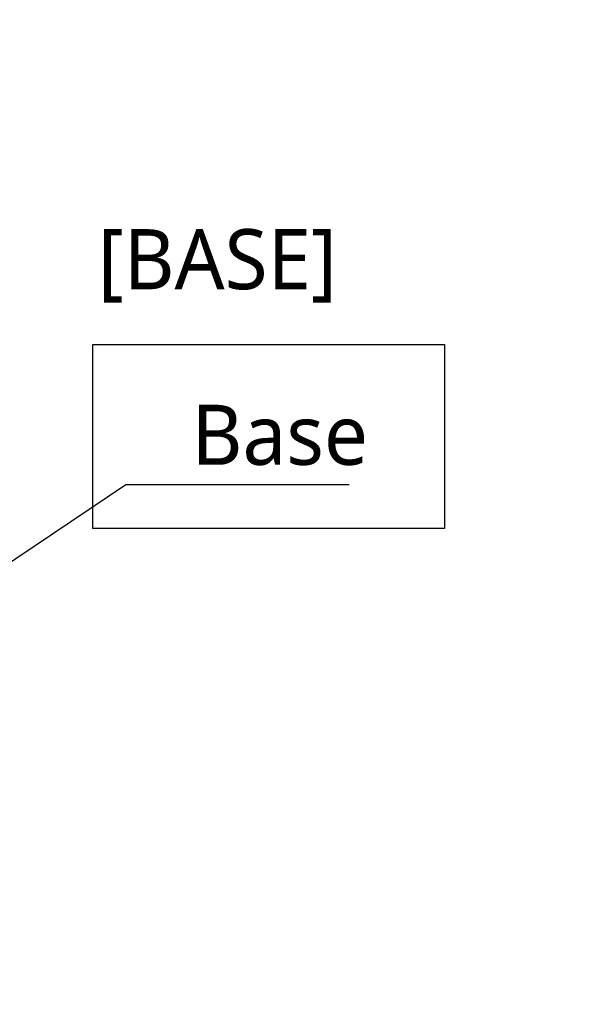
# Model space of a CAD drawing. Header units: millimetres. Extents: x 0 to 4378, y 0 to 2376.
# Tile 118 of 256: x 1823 to 1972, y 603 to 865. Entities that reach past the tile are written whole.
import ezdxf

# ---------------------------------------------------------------- set-up
doc = ezdxf.new("R2010")
doc.units = ezdxf.units.MM
doc.header["$LTSCALE"] = 0.2
doc.layers.add('05_Section Line', color=3, linetype='Continuous')
doc.styles.add('Rainbow-5.0 Style', font='malgunsl.ttf')
doc.dimstyles.new('Rainbow-5.0 Style', dxfattribs={"dimtxt": 4, "dimasz": 2.5, "dimexe": 1, "dimexo": 1, "dimgap": 1, "dimtad": 1, "dimdsep": 46, "dimtxsty": 'Rainbow-5.0 Style', "dimcen": 0, "dimclrd": 251, "dimclre": 251, "dimclrt": 7, "dimazin": 3, "dimtp": 0.1, "dimtm": 0.1, "dimtfac": 0.61, "dimtmove": 0, "dimatfit": 3, "dimfxl": 1, "dimlwd": -1, "dimlwe": -1, "dimarcsym": 1})

msp = doc.modelspace()

# ---------------------------------------------------------------- linework, layer by layer
at = {"layer": '05_Section Line'}
msp.add_lwpolyline([(1842.275, 778.407), (1935.873, 778.407), (1935.873, 729.395), (1842.275, 729.395)], close=True, dxfattribs=at)

# ---------------------------------------------------------------- texts
at = {"color": 7, "char_height": 16, "attachment_point": 7, "style": 'Rainbow-5.0 Style'}
for s, insert in [('[BASE]', (1843.631, 789.6)), ('Base', (1868.559, 746.166))]:
    msp.add_mtext(s, dxfattribs=dict(at, insert=insert))

# ---------------------------------------------------------------- leaders
at = {"annotation_type": 0, "has_hookline": 1, "hookline_direction": 0}
for points, text_width in [([(1645.046, 771.457), (1851.014, 901.51), (1863.514, 901.51)], 103.201), ([(1645.046, 602.757), (1851.059, 741.166), (1863.559, 741.166)], 41.92)]:
    msp.add_leader(points, dimstyle='Rainbow-5.0 Style', override={"dimscale": 5, "dimgap": 1, "dimtad": 1}, dxfattribs=dict(at, text_width=text_width))

doc.saveas('drawing.dxf')
